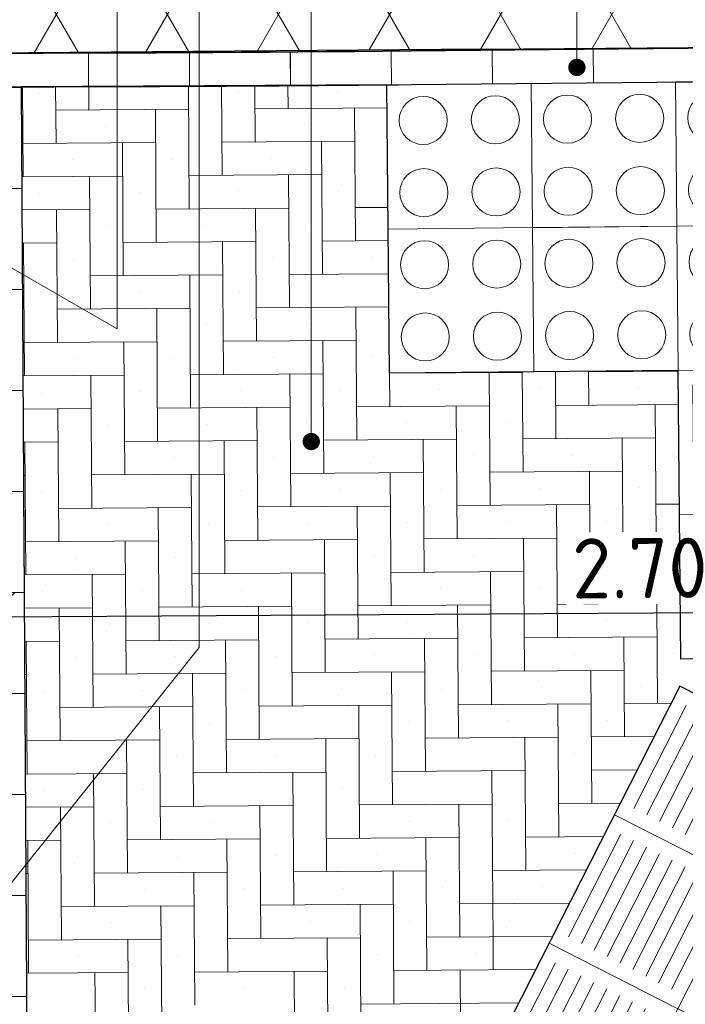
# Model space of a CAD drawing. Header units: metres. Extents: x -890 to 5635, y -951 to 6976.
# Tile 22 of 58: x 27.98 to 29.37, y 16.54 to 18.59. Entities that reach past the tile are written whole.
import ezdxf
from ezdxf import colors
from ezdxf.entities.mleader import LeaderData, LeaderLine
from ezdxf.math import Vec2, Vec3

# ---------------------------------------------------------------- set-up
doc = ezdxf.new("R2010")
doc.units = ezdxf.units.M
for name, color, linetype, lineweight in [('N-WE-VH-VERHARDING_ASFALT-A', 11, 'Continuous', 13), ('N-WE-VH-VERHARDING_ASFALT-G', 1, 'Continuous', 35), ('N-WE-VH-VERHARDING_BETONSTRAATSTEEN-A', 11, 'Continuous', 13), ('N-WE-VH-VERHARDING_STRAATBAKSTEEN-A', 11, 'Continuous', 13), ('N-WE-VH-VERHARDING_STRAATBAKSTEEN-V', 253, 'Continuous', 18), ('X-XX-AL-AANPIJLING-T18', 10, 'Continuous', 18)]:
    doc.layers.add(name, color=color, linetype=linetype, lineweight=lineweight)
doc.layers.add('N-WE-VH-VERKEERSTEGEL-S', color=7, linetype='Continuous', lineweight=9, transparency=0.5)
doc.layers.add('TL00_HULPLAAG', color=211, linetype='Continuous', plot=False)
doc.layers.add('TM00_MAATVOERING', color=1, linetype='Continuous')
doc.styles.add('NLCS-ISO', font='NLCS-ISO.ttf')
doc.styles.add('NLCS-ISO-M20-T50', font='NLCS-ISO.ttf', dxfattribs={"height": 0.1})
doc.dimstyles.new('NLCS RODOR-DIM-050', dxfattribs={"dimscale": 0.05, "dimtxt": 2.5, "dimasz": 2, "dimexe": 1.25, "dimexo": 0.625, "dimtad": 1, "dimzin": 1, "dimdsep": 46, "dimtxsty": 'NLCS-ISO', "dimblk": 'OBLIQUE', "dimcen": 0, "dimse1": 1, "dimse2": 1, "dimclrd": 256, "dimclre": 1, "dimclrt": 256, "dimadec": 0, "dimazin": 0, "dimtfac": 1, "dimtmove": 2, "dimatfit": 3, "dimfxl": 1, "dimtfill": 1, "dimtolj": 1, "dimtzin": 0, "dimlwd": -1, "dimlwe": -1, "dimarcsym": 0})

# ---------------------------------------------------------------- blocks, each defined once
blk = doc.blocks.new('SVH-VERKEERSTEGEL_300X300_NOPPENTEGEL')
for centre in [(-0.075, -0.075), (0.075, -0.075), (-0.075, -0.225), (0.075, -0.225)]:
    blk.add_circle(centre, 0.05)
blk.add_3dface([(-0.15, -0.3), (0.15, -0.3), (0.15, 0), (-0.15, 0)])
blk = doc.blocks.new('SVH-VERKEERSTEGEL_300X300_GELEIDETEGEL')
at = {"flags": 128}
for points in [[(0.12, -0.03), (-0.12, -0.03)], [(0.12, -0.06), (-0.12, -0.06)], [(0.12, -0.09), (-0.12, -0.09)], [(0.12, -0.12), (-0.12, -0.12)], [(0.12, -0.15), (-0.12, -0.15)], [(0.12, -0.18), (-0.12, -0.18)], [(0.12, -0.21), (-0.12, -0.21)], [(0.12, -0.24), (-0.12, -0.24)], [(0.12, -0.27), (-0.12, -0.27)]]:
    blk.add_lwpolyline(points, dxfattribs=at)
blk.add_3dface([(-0.15, -0.3), (0.15, -0.3), (0.15, 0), (-0.15, 0)])
blk = doc.blocks.new('_Oblique')
at = {"color": 0, "linetype": 'ByBlock', "lineweight": -2}
blk.add_line((-0.5, -0.5), (0.5, 0.5), dxfattribs=at)
blk = doc.blocks.new('*D33')
at = {"layer": 'Defpoints', "color": 0, "transparency": 16777216}
for p in [(30.623, 17.3635), (27.9231, 17.3475), (27.9231, 17.3475)]:
    blk.add_point(p, dxfattribs=at)
at = {"layer": 'TM00_MAATVOERING', "transparency": 16777216}
blk.add_line((30.623, 17.3635), (27.9231, 17.3475), dxfattribs=at)
at = {"layer": 'TM00_MAATVOERING', "transparency": 16777216, "xscale": 0.1, "yscale": 0.1, "zscale": 0.1}
for p, rotation in [((30.623, 17.3635), 0.3402002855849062), ((27.9231, 17.3475), 180.3402002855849)]:
    blk.add_blockref('_Oblique', p, dxfattribs=dict(at, rotation=rotation))
at = {"layer": 'TM00_MAATVOERING', "transparency": 16777216, "insert": (29.2725, 17.4493), "char_height": 0.125, "attachment_point": 5, "rotation": 0.3402, "style": 'NLCS-ISO', "bg_fill": 3, "box_fill_scale": 1.1, "bg_fill_color": 256, "bg_fill_true_color": 13158600, "bg_fill_transparency": 0}
blk.add_mtext('\\A1;2.70', dxfattribs=at)
blk = doc.blocks.new('_Dot')
at = {"color": 0, "linetype": 'ByBlock', "lineweight": -2}
blk.add_line((-0.5, 0), (-1, 0), dxfattribs=at)
at = {"color": 0, "linetype": 'ByBlock', "const_width": 0.5}
blk.add_lwpolyline([(-0.25, 0, 1), (0.25, 0, 1)], format="xyb", close=True, dxfattribs=at)

msp = doc.modelspace()

# ---------------------------------------------------------------- hatches: boundary and pattern name
at = {"layer": 'N-WE-VH-VERHARDING_ASFALT-A'}
h = msp.add_hatch(dxfattribs=at)
h.set_pattern_fill('AVH-ASFALT', color=256, scale=0.2, pattern_type=2)
h.set_pattern_definition([(60, (0, 2), (-0.1732051, 0.1), []), (120, (0, 2), (-0.1732051, -0.1), [])])
edge = h.paths.add_edge_path()
edge.add_line((26.9114, 18.5243), (26.9114, 19.5246))
edge.add_line((26.9114, 19.5246), (33.4011, 19.5246))
edge.add_line((33.4011, 19.5246), (33.4011, 18.5688))
edge.add_arc((14.7043, 1811.6616), 1793.1902, 270.4221574, 270.597411, ccw=False)
edge.add_line((27.9164, 18.52), (26.9114, 18.5243))

# ---------------------------------------------------------------- linework, layer by layer
at = {"layer": 'N-WE-VH-VERHARDING_ASFALT-G'}
msp.add_lwpolyline([(26.9114, 18.5243, 0.004715), (28.7974, 18.5246), (33.4011, 18.5688)], format="xyb", dxfattribs=at)
at = {"layer": 'N-WE-VH-VERHARDING_BETONSTRAATSTEEN-A'}
for points in [[(28.9665, 18.4562), (29.1765, 18.4585), (29.1757, 18.5285), (28.9658, 18.5262)], [(29.1765, 18.4582), (29.3865, 18.4605), (29.3857, 18.5305), (29.1757, 18.5282)], [(27.9165, 18.45), (28.1265, 18.4504), (28.1264, 18.5204), (27.9164, 18.52)], [(28.1265, 18.4504), (28.3365, 18.4512), (28.3362, 18.5212), (28.1262, 18.5204)], [(28.3365, 18.4512), (28.5465, 18.4525), (28.5461, 18.5225), (28.3361, 18.5212)], [(28.5465, 18.4525), (28.7565, 18.4542), (28.7559, 18.5242), (28.5459, 18.5225)], [(28.7565, 18.4542), (28.9665, 18.4564), (28.9658, 18.5264), (28.7558, 18.5242)], [(27.9878, 18.2387), (27.9865, 18.4487), (27.9165, 18.4483), (27.9178, 18.2383)], [(27.989, 18.0287), (27.9878, 18.2387), (27.9178, 18.2383), (27.919, 18.0283)], [(27.9903, 17.8187), (27.989, 18.0287), (27.919, 18.0283), (27.9203, 17.8183)], [(27.9915, 17.6088), (27.9903, 17.8187), (27.9203, 17.8183), (27.9215, 17.6083)], [(27.9928, 17.3988), (27.9915, 17.6088), (27.9215, 17.6083), (27.9228, 17.3983)], [(27.994, 17.1888), (27.9928, 17.3988), (27.9228, 17.3983), (27.924, 17.1883)], [(27.9953, 16.9788), (27.994, 17.1888), (27.924, 17.1883), (27.9253, 16.9783)], [(27.9965, 16.7688), (27.9953, 16.9788), (27.9253, 16.9783), (27.9265, 16.7683)], [(27.9978, 16.5588), (27.9965, 16.7688), (27.9265, 16.7683), (27.9278, 16.5584)], [(27.999, 16.3488), (27.9978, 16.5588), (27.9278, 16.5584), (27.929, 16.3484)]]:
    msp.add_lwpolyline(points, close=True, dxfattribs=at)
at = {"layer": 'N-WE-VH-VERHARDING_STRAATBAKSTEEN-A', "linetype": 'Continuous'}
for p, q in [((27.9891, 18.4501), (27.9904, 18.263)), ((28.0581, 18.4502), (28.0589, 18.3325)), ((28.1271, 18.4504), (28.1274, 18.4019)), ((28.3341, 18.4512), (28.3358, 18.1964)), ((28.4031, 18.4516), (28.4044, 18.2659)), ((28.4721, 18.452), (28.4729, 18.3353)), ((28.5411, 18.4525), (28.5414, 18.4048)), ((28.0237, 18.4357), (28.0237, 18.4357)), ((28.2307, 18.4372), (28.2307, 18.4372)), ((28.4377, 18.4386), (28.4377, 18.4386)), ((28.6446, 18.44), (28.6446, 18.44)), ((28.4724, 18.4043), (28.747, 18.4063)), ((28.6794, 18.4058), (28.6813, 18.1298)), ((28.0584, 18.4014), (28.3344, 18.4034)), ((28.2654, 18.4029), (28.2673, 18.1269)), ((28.1621, 18.3677), (28.1621, 18.3677)), ((28.3691, 18.3691), (28.3691, 18.3691)), ((28.5761, 18.3706), (28.5761, 18.3706)), ((27.9899, 18.332), (28.2659, 18.3339)), ((28.1969, 18.3334), (28.1988, 18.0574)), ((28.4039, 18.3349), (28.6799, 18.3368)), ((28.6109, 18.3363), (28.6128, 18.0603)), ((28.7146, 18.3025), (28.7146, 18.3025)), ((28.0936, 18.2982), (28.0936, 18.2982)), ((28.3006, 18.2996), (28.3006, 18.2996)), ((28.5076, 18.3011), (28.5076, 18.3011)), ((27.9876, 18.263), (28.1974, 18.2644)), ((28.1284, 18.2639), (28.1303, 17.9879)), ((28.3354, 18.2654), (28.6114, 18.2673)), ((28.5424, 18.2668), (28.5443, 17.9908)), ((28.0251, 18.2287), (28.0251, 18.2287)), ((28.2321, 18.2302), (28.2321, 18.2302)), ((28.4391, 18.2316), (28.4391, 18.2316)), ((28.6461, 18.233), (28.6461, 18.233)), ((28.6808, 18.1988), (28.749, 18.1993)), ((27.988, 18.194), (28.1288, 18.1949)), ((28.0598, 18.1945), (28.0618, 17.9185)), ((28.2668, 18.1959), (28.5428, 18.1978)), ((28.4738, 18.1973), (28.4758, 17.9214)), ((28.1636, 18.1607), (28.1636, 18.1607)), ((28.3706, 18.1621), (28.3706, 18.1621)), ((28.5776, 18.1636), (28.5776, 18.1636)), ((27.9885, 18.125), (28.0603, 18.1255)), ((27.9913, 18.125), (27.9933, 17.849)), ((28.1983, 18.1264), (28.4743, 18.1283)), ((28.4053, 18.1279), (28.4072, 17.8519)), ((28.6123, 18.1293), (28.7496, 18.1303)), ((28.0951, 18.0912), (28.0951, 18.0912)), ((28.3021, 18.0926), (28.3021, 18.0926)), ((28.5091, 18.0941), (28.5091, 18.0941)), ((28.7161, 18.0955), (28.7161, 18.0955)), ((27.9889, 18.056), (27.9918, 18.056)), ((28.1298, 18.0569), (28.4058, 18.0589)), ((28.3368, 18.0584), (28.3387, 17.7824)), ((28.5438, 18.0598), (28.7503, 18.0613)), ((28.0266, 18.0217), (28.0266, 18.0217)), ((28.2335, 18.0232), (28.2335, 18.0232)), ((28.4405, 18.0246), (28.4405, 18.0246)), ((28.6475, 18.0261), (28.6475, 18.0261)), ((28.0613, 17.9875), (28.3373, 17.9894)), ((28.2683, 17.9889), (28.2702, 17.7129)), ((28.4753, 17.9903), (28.7509, 17.9923)), ((28.6823, 17.9918), (28.6842, 17.7158)), ((28.165, 17.9537), (28.165, 17.9537)), ((28.372, 17.9551), (28.372, 17.9551)), ((28.579, 17.9566), (28.579, 17.9566)), ((27.9928, 17.918), (28.2688, 17.9199)), ((28.1998, 17.9194), (28.2017, 17.6434)), ((28.4068, 17.9209), (28.6828, 17.9228)), ((28.6138, 17.9223), (28.6157, 17.6463)), ((28.0965, 17.8842), (28.0965, 17.8842)), ((28.3035, 17.8856), (28.3035, 17.8856)), ((28.5105, 17.8871), (28.5105, 17.8871)), ((28.7175, 17.8885), (28.7175, 17.8885)), ((28.3382, 17.8514), (28.6142, 17.8533)), ((28.5452, 17.8528), (28.5472, 17.5768)), ((28.7522, 17.8543), (29.0282, 17.8562)), ((28.7522, 17.8543), (28.7527, 17.7853)), ((28.8212, 17.8549), (28.8212, 17.8548)), ((28.9592, 17.8557), (28.9612, 17.5797)), ((29.0282, 17.8569), (29.0297, 17.6492)), ((29.0972, 17.8576), (29.0982, 17.7187)), ((29.1662, 17.8572), (29.3522, 17.8585)), ((29.1662, 17.8582), (29.1667, 17.7882)), ((29.2352, 17.8589), (29.2352, 17.8577)), ((27.9901, 17.849), (28.2003, 17.8504)), ((28.1313, 17.8499), (28.1332, 17.574)), ((28.028, 17.8147), (28.028, 17.8147)), ((28.235, 17.8162), (28.235, 17.8162)), ((28.442, 17.8176), (28.442, 17.8176)), ((28.649, 17.8191), (28.649, 17.8191)), ((28.856, 17.8205), (28.856, 17.8205)), ((29.063, 17.8219), (29.063, 17.8219)), ((29.27, 17.8234), (29.27, 17.8234)), ((27.9905, 17.78), (28.1317, 17.7809)), ((28.0627, 17.7805), (28.0647, 17.5045)), ((28.2697, 17.7819), (28.5457, 17.7838)), ((28.4767, 17.7834), (28.4787, 17.5074)), ((28.6837, 17.7848), (28.9597, 17.7867)), ((28.8907, 17.7862), (28.8926, 17.5103)), ((29.0977, 17.7877), (29.3529, 17.7895)), ((29.3047, 17.7891), (29.3066, 17.5131)), ((28.5805, 17.7496), (28.5805, 17.7496)), ((28.7875, 17.751), (28.7875, 17.751)), ((28.9945, 17.7525), (28.9945, 17.7525)), ((29.2015, 17.7539), (29.2015, 17.7539)), ((28.1665, 17.7467), (28.1665, 17.7467)), ((28.3735, 17.7481), (28.3735, 17.7481)), ((27.9909, 17.711), (28.0632, 17.7115)), ((27.9942, 17.711), (27.9961, 17.435)), ((28.2012, 17.7124), (28.4772, 17.7144)), ((28.4082, 17.7139), (28.4101, 17.4379)), ((28.6152, 17.7153), (28.8912, 17.7172)), ((28.8222, 17.7168), (28.8241, 17.4408)), ((29.0292, 17.7182), (29.3052, 17.7201)), ((29.2362, 17.7197), (29.2381, 17.4437)), ((28.098, 17.6772), (28.098, 17.6772)), ((28.305, 17.6787), (28.305, 17.6787)), ((28.5119, 17.6801), (28.5119, 17.6801)), ((28.7189, 17.6815), (28.7189, 17.6815)), ((28.9259, 17.683), (28.9259, 17.683)), ((29.1329, 17.6844), (29.1329, 17.6844)), ((29.3399, 17.6859), (29.3399, 17.6859)), ((28.5467, 17.6458), (28.8227, 17.6478)), ((28.7537, 17.6473), (28.7556, 17.3713)), ((28.9607, 17.6487), (29.2367, 17.6507)), ((29.1677, 17.6502), (29.1696, 17.3742)), ((27.9913, 17.642), (27.9947, 17.642)), ((28.1327, 17.6429), (28.4087, 17.6449)), ((28.3397, 17.6444), (28.3416, 17.3684)), ((28.0294, 17.6077), (28.0294, 17.6077)), ((28.2364, 17.6092), (28.2364, 17.6092)), ((28.4434, 17.6106), (28.4434, 17.6106)), ((28.6504, 17.6121), (28.6504, 17.6121)), ((28.8574, 17.6135), (28.8574, 17.6135)), ((29.0644, 17.615), (29.0644, 17.615)), ((29.2714, 17.6164), (29.2714, 17.6164)), ((28.0642, 17.5735), (28.3402, 17.5754)), ((28.2712, 17.5749), (28.2731, 17.2989)), ((28.4782, 17.5764), (28.7542, 17.5783)), ((28.6852, 17.5778), (28.6871, 17.3018)), ((28.8922, 17.5793), (29.1682, 17.5812)), ((29.0992, 17.5807), (29.1011, 17.3047)), ((29.3062, 17.5821), (29.3549, 17.5825)), ((28.9959, 17.5455), (28.9959, 17.5455)), ((29.2029, 17.5469), (29.2029, 17.5469)), ((28.1679, 17.5397), (28.1679, 17.5397)), ((28.3749, 17.5411), (28.3749, 17.5411)), ((28.5819, 17.5426), (28.5819, 17.5426)), ((28.7889, 17.544), (28.7889, 17.544)), ((27.9957, 17.504), (28.2717, 17.5059)), ((28.2027, 17.5054), (28.2046, 17.2294)), ((28.4097, 17.5069), (28.6856, 17.5088)), ((28.6167, 17.5083), (28.6186, 17.2323)), ((28.8236, 17.5098), (29.0996, 17.5117)), ((29.0306, 17.5112), (29.0326, 17.2352)), ((29.2376, 17.5127), (29.3555, 17.5135)), ((28.0994, 17.4702), (28.0994, 17.4702)), ((28.3064, 17.4717), (28.3064, 17.4717)), ((28.5134, 17.4731), (28.5134, 17.4731)), ((28.7204, 17.4745), (28.7204, 17.4745)), ((28.9274, 17.476), (28.9274, 17.476)), ((29.1344, 17.4774), (29.1344, 17.4774)), ((29.3414, 17.4789), (29.3414, 17.4789)), ((28.7551, 17.4403), (29.0311, 17.4422)), ((29.1691, 17.4432), (29.3562, 17.4445)), ((27.9926, 17.435), (28.2031, 17.4364)), ((28.1341, 17.436), (28.1361, 17.16)), ((28.3411, 17.4374), (28.6171, 17.4393)), ((28.5481, 17.4388), (28.5501, 17.1629)), ((28.9621, 17.4417), (28.9641, 17.1657)), ((28.2379, 17.4022), (28.2379, 17.4022)), ((28.4449, 17.4036), (28.4449, 17.4036)), ((28.6519, 17.4051), (28.6519, 17.4051)), ((28.8589, 17.4065), (28.8589, 17.4065)), ((29.0659, 17.408), (29.0659, 17.408)), ((29.2729, 17.4094), (29.2729, 17.4094)), ((28.0309, 17.4007), (28.0309, 17.4007)), ((27.993, 17.366), (28.1346, 17.367)), ((28.0656, 17.3665), (28.0676, 17.0905)), ((28.2726, 17.3679), (28.5486, 17.3698)), ((28.4796, 17.3694), (28.4815, 17.0934)), ((28.6866, 17.3708), (28.9626, 17.3727)), ((28.8936, 17.3723), (28.8955, 17.0963)), ((29.1006, 17.3737), (29.3568, 17.3755)), ((29.3076, 17.3751), (29.309, 17.1682)), ((29.2043, 17.3399), (29.2043, 17.3399)), ((28.1694, 17.3327), (28.1694, 17.3327)), ((28.3764, 17.3341), (28.3764, 17.3341)), ((28.5834, 17.3356), (28.5834, 17.3356)), ((28.7904, 17.337), (28.7904, 17.337)), ((28.9973, 17.3385), (28.9973, 17.3385)), ((28.2041, 17.2984), (28.4801, 17.3004)), ((28.4111, 17.2999), (28.413, 17.0239)), ((28.6181, 17.3013), (28.8941, 17.3033)), ((28.8251, 17.3028), (28.827, 17.0268)), ((29.0321, 17.3042), (29.3081, 17.3061)), ((29.2391, 17.3057), (29.2405, 17.0987)), ((27.9934, 17.297), (28.0661, 17.2975)), ((27.9971, 17.297), (27.999, 17.021)), ((28.1008, 17.2632), (28.1008, 17.2632)), ((28.3078, 17.2647), (28.3078, 17.2647)), ((28.5148, 17.2661), (28.5148, 17.2661)), ((28.7218, 17.2676), (28.7218, 17.2676)), ((28.9288, 17.269), (28.9288, 17.269)), ((29.1358, 17.2704), (29.1358, 17.2704)), ((29.3428, 17.2719), (29.3428, 17.2719)), ((27.9938, 17.228), (27.9976, 17.228)), ((28.1356, 17.229), (28.4116, 17.2309)), ((28.3426, 17.2304), (28.3445, 16.9544)), ((28.5496, 17.2319), (28.8256, 17.2338)), ((28.7566, 17.2333), (28.7585, 16.9573)), ((28.9636, 17.2347), (29.2396, 17.2367)), ((29.1706, 17.2362), (29.1725, 16.9602)), ((28.4463, 17.1966), (28.4463, 17.1966)), ((28.6533, 17.1981), (28.6533, 17.1981)), ((28.8603, 17.1995), (28.8603, 17.1995)), ((29.0673, 17.201), (29.0673, 17.201)), ((29.2743, 17.2024), (29.2743, 17.2024)), ((28.0323, 17.1937), (28.0323, 17.1937)), ((28.2393, 17.1952), (28.2393, 17.1952)), ((28.0671, 17.1595), (28.3431, 17.1614)), ((28.2741, 17.1609), (28.276, 16.8849)), ((28.4811, 17.1624), (28.7571, 17.1643)), ((28.6881, 17.1638), (28.69, 16.8878)), ((28.8951, 17.1653), (29.171, 17.1672)), ((29.102, 17.1667), (29.104, 16.8907)), ((29.24, 17.1677), (29.3376, 17.1683)), ((28.1708, 17.1257), (28.1708, 17.1257)), ((28.3778, 17.1271), (28.3778, 17.1271)), ((28.5848, 17.1286), (28.5848, 17.1286)), ((28.7918, 17.13), (28.7918, 17.13)), ((28.9988, 17.1315), (28.9988, 17.1315)), ((29.2058, 17.1329), (29.2058, 17.1329)), ((28.4125, 17.0929), (28.6885, 17.0948)), ((28.6195, 17.0943), (28.6215, 16.8183)), ((28.8265, 17.0958), (29.1025, 17.0977)), ((29.0335, 17.0972), (29.0355, 16.8212)), ((29.1715, 17.0982), (29.3024, 17.0991)), ((27.9986, 17.09), (28.2745, 17.0919)), ((28.2056, 17.0914), (28.2075, 16.8155)), ((28.1023, 17.0562), (28.1023, 17.0562)), ((28.3093, 17.0577), (28.3093, 17.0577)), ((28.5163, 17.0591), (28.5163, 17.0591)), ((28.7233, 17.0606), (28.7233, 17.0606)), ((28.9303, 17.062), (28.9303, 17.062)), ((29.1373, 17.0634), (29.1373, 17.0634)), ((27.995, 17.021), (28.206, 17.0224)), ((28.137, 17.022), (28.139, 16.746)), ((28.344, 17.0234), (28.62, 17.0253)), ((28.551, 17.0249), (28.553, 16.7489)), ((28.758, 17.0263), (29.034, 17.0282)), ((28.965, 17.0277), (28.9669, 16.7518)), ((29.172, 17.0292), (29.2672, 17.0299)), ((28.8618, 16.9925), (28.8618, 16.9925)), ((29.0688, 16.994), (29.0688, 16.994)), ((28.0338, 16.9867), (28.0338, 16.9867)), ((28.2408, 16.9882), (28.2408, 16.9882)), ((28.4478, 16.9896), (28.4478, 16.9896)), ((28.6548, 16.9911), (28.6548, 16.9911)), ((27.9954, 16.952), (28.1375, 16.953)), ((28.0685, 16.9525), (28.0704, 16.6765)), ((28.2755, 16.9539), (28.5515, 16.9559)), ((28.4825, 16.9554), (28.4844, 16.6794)), ((28.6895, 16.9568), (28.9655, 16.9587)), ((28.8965, 16.9583), (28.8984, 16.6823)), ((29.1035, 16.9597), (29.232, 16.9606)), ((28.1723, 16.9187), (28.1723, 16.9187)), ((28.3793, 16.9202), (28.3793, 16.9202)), ((28.5862, 16.9216), (28.5862, 16.9216)), ((28.7932, 16.923), (28.7932, 16.923)), ((29.0002, 16.9245), (29.0002, 16.9245)), ((29.2072, 16.9259), (29.2072, 16.9259)), ((28.621, 16.8873), (28.897, 16.8893)), ((29.035, 16.8902), (29.1968, 16.8914)), ((27.9958, 16.883), (28.069, 16.8835)), ((28, 16.883), (28.0019, 16.607)), ((28.207, 16.8844), (28.483, 16.8864)), ((28.414, 16.8859), (28.4159, 16.6099)), ((28.828, 16.8888), (28.8299, 16.6128)), ((28.1037, 16.8492), (28.1037, 16.8492)), ((28.3107, 16.8507), (28.3107, 16.8507)), ((28.5177, 16.8521), (28.5177, 16.8521)), ((28.7247, 16.8536), (28.7247, 16.8536)), ((28.9317, 16.855), (28.9317, 16.855)), ((29.1387, 16.8565), (29.1387, 16.8565)), ((27.9962, 16.814), (28.0005, 16.814)), ((28.1385, 16.815), (28.4145, 16.8169)), ((28.3455, 16.8164), (28.3474, 16.5404)), ((28.5525, 16.8179), (28.8285, 16.8198)), ((28.7595, 16.8193), (28.7614, 16.5433)), ((28.9665, 16.8208), (29.1616, 16.8221)), ((29.0702, 16.787), (29.0702, 16.787)), ((28.0352, 16.7797), (28.0352, 16.7797)), ((28.2422, 16.7812), (28.2422, 16.7812)), ((28.4492, 16.7826), (28.4492, 16.7826)), ((28.6562, 16.7841), (28.6562, 16.7841)), ((28.8632, 16.7855), (28.8632, 16.7855)), ((28.07, 16.7455), (28.346, 16.7474)), ((28.277, 16.7469), (28.2789, 16.4709)), ((28.484, 16.7484), (28.7599, 16.7503)), ((28.6909, 16.7498), (28.6929, 16.4738)), ((28.8979, 16.7513), (29.1265, 16.7529)), ((28.1737, 16.7117), (28.1737, 16.7117)), ((28.3807, 16.7132), (28.3807, 16.7132)), ((28.5877, 16.7146), (28.5877, 16.7146)), ((28.7947, 16.716), (28.7947, 16.716)), ((29.0017, 16.7175), (29.0017, 16.7175)), ((28.0014, 16.676), (28.2774, 16.6779)), ((28.2084, 16.6775), (28.2104, 16.4015)), ((28.4154, 16.6789), (28.6914, 16.6808)), ((28.6224, 16.6803), (28.6244, 16.4044)), ((28.8294, 16.6818), (29.0913, 16.6836)), ((28.9674, 16.6828), (28.9679, 16.6138)), ((28.3122, 16.6437), (28.3122, 16.6437)), ((28.5192, 16.6451), (28.5192, 16.6451)), ((28.7262, 16.6466), (28.7262, 16.6466)), ((28.9332, 16.648), (28.9332, 16.648)), ((28.1052, 16.6422), (28.1052, 16.6422)), ((27.9975, 16.607), (28.2089, 16.6085)), ((28.1399, 16.608), (28.1419, 16.332)), ((28.3469, 16.6094), (28.6229, 16.6113)), ((28.5539, 16.6109), (28.5558, 16.3349)), ((28.7609, 16.6123), (29.0561, 16.6144)), ((28.8989, 16.6133), (28.8999, 16.4753)), ((28.0367, 16.5728), (28.0367, 16.5728)), ((28.2437, 16.5742), (28.2437, 16.5742)), ((28.4507, 16.5756), (28.4507, 16.5756)), ((28.6577, 16.5771), (28.6577, 16.5771)), ((28.8646, 16.5785), (28.8646, 16.5785)), ((28.6924, 16.5428), (29.0209, 16.5451))]:
    msp.add_line(p, q, dxfattribs=at)
at = {"layer": 'N-WE-VH-VERHARDING_STRAATBAKSTEEN-A', "ltscale": 0.1, "flags": 128}
msp.add_lwpolyline([(27.9865, 18.4501, 0.002027), (28.7981, 18.4546), (30.5464, 18.4714)], format="xyb", dxfattribs=at)
msp.add_lwpolyline([(28.0114, 14.2636), (27.9865, 18.4501)], dxfattribs=at)
at = {"layer": 'N-WE-VH-VERHARDING_STRAATBAKSTEEN-A', "flags": 128}
msp.add_lwpolyline([(28.9669, 16.7518), (28.9674, 16.6828)], dxfattribs=at)
at = {"layer": 'N-WE-VH-VERHARDING_STRAATBAKSTEEN-V', "flags": 128}
msp.add_lwpolyline([(27.9414, 14.2626), (27.9161, 18.52, 0.002203), (28.7974, 18.5246), (30.616, 18.5421), (30.63, 16.185, -0.414206), (28.7413, 14.2737)], format="xyb", close=True, dxfattribs=at)
at = {"layer": 'TL00_HULPLAAG', "flags": 128}
msp.add_lwpolyline([(26.9114, 18.5243), (26.9114, 19.5246), (33.4011, 19.5246), (33.4011, 18.5688, -0.000765), (27.9164, 18.52)], format="xyb", close=True, dxfattribs=at)
at = {"layer": 'TL00_HULPLAAG', "ltscale": 0.1, "flags": 128}
msp.add_lwpolyline([(27.9165, 18.45, 0.002202), (28.7981, 18.4546), (30.5464, 18.4714)], format="xyb", dxfattribs=at)
at = {"layer": 'TL00_HULPLAAG', "flags": 128}
msp.add_lwpolyline([(29.3557, 17.204), (28.6762, 15.8668), (29.2111, 15.595), (29.8906, 16.9322)], close=True, dxfattribs=at)

# ---------------------------------------------------------------- block references
at = {"layer": 'N-WE-VH-VERKEERSTEGEL-S'}
for name, p, rotation in [('SVH-VERKEERSTEGEL_300X300_NOPPENTEGEL', (28.8965, 18.4557), 0.5458080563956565), ('SVH-VERKEERSTEGEL_300X300_NOPPENTEGEL', (29.1965, 18.4585), 0.5458080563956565), ('SVH-VERKEERSTEGEL_300X300_NOPPENTEGEL', (29.4965, 18.4614), 0.5458080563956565), ('SVH-VERKEERSTEGEL_300X300_NOPPENTEGEL', (29.1994, 18.1586), 0.5458080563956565), ('SVH-VERKEERSTEGEL_300X300_NOPPENTEGEL', (29.4993, 18.1614), 0.5458080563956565), ('SVH-VERKEERSTEGEL_300X300_NOPPENTEGEL', (28.8994, 18.1557), 0.5458080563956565), ('SVH-VERKEERSTEGEL_300X300_GELEIDETEGEL', (29.3536, 17.71), 90.54580805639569), ('SVH-VERKEERSTEGEL_300X300_GELEIDETEGEL', (29.3565, 17.41), 90.54580805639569), ('SVH-VERKEERSTEGEL_300X300_GELEIDETEGEL', (29.2878, 17.0703), 63.06090368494), ('SVH-VERKEERSTEGEL_300X300_GELEIDETEGEL', (29.1519, 16.8029), 63.06090368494), ('SVH-VERKEERSTEGEL_300X300_GELEIDETEGEL', (29.4193, 16.667), 63.06090368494), ('SVH-VERKEERSTEGEL_300X300_GELEIDETEGEL', (29.0159, 16.5354), 63.06090368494)]:
    msp.add_blockref(name, p, dxfattribs=dict(at, rotation=rotation))

# ---------------------------------------------------------------- leaders
at = {"layer": 'X-XX-AL-AANPIJLING-T18'}
ml = msp.add_multileader_mtext('Standard', dxfattribs=at)
ml.set_content('straatbakstenen, dikformaat, elleboogverband, type: Aurora', color=2, style='NLCS-ISO-M20-T50')
ml.set_leader_properties(color=256, linetype='ByLayer', lineweight=-1)
ml.set_arrow_properties(name='DOT')
ml.build(insert=Vec2(0, 0))
ml.multileader.update_dxf_attribs({"text_left_attachment_type": 3, "text_right_attachment_type": 5, "dogleg_length": 0.036, "arrow_head_size": 0.036})
ctx = ml.context
ctx.base_point, ctx.char_height, ctx.arrow_head_size, ctx.landing_gap_size, ctx.plane_origin, ctx.plane_x_axis, ctx.plane_y_axis = Vec3(28.5895, 20.0606), 0.09, 0.036, 0.045, Vec3(28.5895, 17.7124), Vec3(0, 1), Vec3(-1, 0)
ctx.left_attachment, ctx.right_attachment = 3, 5
notes = []
notes.append((ctx, [(0, (1, 1, 0), (28.5895, 20.0246), (0, 1), 0.036, [(0, [(28.5895, 17.7124)], 0, [])])]))
ctx.mtext.insert, ctx.mtext.text_direction, ctx.mtext.rotation, ctx.mtext.flow_direction = Vec3(28.531, 20.1056), Vec3(0, 1), 1.570796, 5
ml = msp.add_multileader_mtext('Standard', dxfattribs=at)
ml.set_content('enkele strek, straatbakstenen, dikformaat, type: Aurora', color=2, style='NLCS-ISO-M20-T50')
ml.set_leader_properties(color=256, linetype='ByLayer', lineweight=-1)
ml.set_arrow_properties(name='DOT')
ml.build(insert=Vec2(0, 0))
ml.multileader.update_dxf_attribs({"text_left_attachment_type": 3, "text_right_attachment_type": 5, "dogleg_length": 0.036, "arrow_head_size": 0.036})
ctx = ml.context
ctx.base_point, ctx.char_height, ctx.arrow_head_size, ctx.landing_gap_size, ctx.plane_origin, ctx.plane_x_axis, ctx.plane_y_axis = Vec3(29.1418, 20.0606), 0.09, 0.036, 0.045, Vec3(29.1418, 18.4903), Vec3(0, 1), Vec3(-1, 0)
ctx.left_attachment, ctx.right_attachment = 3, 5
notes.append((ctx, [(0, (1, 1, 0), (29.1418, 20.0246), (0, 1), 0.036, [(0, [(29.1418, 18.4903)], 0, [])])]))
ctx.mtext.insert, ctx.mtext.text_direction, ctx.mtext.rotation, ctx.mtext.flow_direction = Vec3(29.0833, 20.1056), Vec3(0, 1), 1.570796, 5
ml = msp.add_multileader_mtext('Standard', dxfattribs=at)
ml.set_content('zaagstuk', color=2, style='NLCS-ISO-M20-T50')
ml.set_leader_properties(color=256, linetype='ByLayer', lineweight=-1)
ml.set_arrow_properties(name='DOT')
ml.build(insert=Vec2(0, 0))
ml.multileader.update_dxf_attribs({"text_left_attachment_type": 3, "text_right_attachment_type": 5, "dogleg_length": 0.036, "arrow_head_size": 0.036})
ctx = ml.context
ctx.base_point, ctx.char_height, ctx.arrow_head_size, ctx.landing_gap_size, ctx.plane_origin, ctx.plane_x_axis, ctx.plane_y_axis = Vec3(28.1859, 20.0606), 0.09, 0.036, 0.045, Vec3(28.4386, 17.8956), Vec3(0, 1), Vec3(-1, 0)
ctx.left_attachment, ctx.right_attachment = 3, 5
notes.append((ctx, [(0, (1, 1, 0), (28.1859, 17.9466), (0, 1), 2.1139, [(1, [(27.8722, 17.563), (27.8708, 18.1285)], 0, [])])]))
ctx.mtext.insert, ctx.mtext.text_direction, ctx.mtext.rotation, ctx.mtext.flow_direction = Vec3(28.1274, 20.1056), Vec3(0, 1), 1.570796, 5
for ctx, leaders in notes:
    for number, flags, end, landing, length, lines in leaders:
        leader = LeaderData()
        leader.index, (leader.has_last_leader_line, leader.has_dogleg_vector, leader.attachment_direction) = number, flags
        leader.last_leader_point, leader.dogleg_vector, leader.dogleg_length = Vec3(end), Vec3(landing), length
        for number, points, colour, breaks in lines:
            line = LeaderLine()
            line.index, line.vertices, line.color, line.breaks = number, Vec3.list(points), colors.encode_raw_color(colour), breaks
            leader.lines.append(line)
        ctx.leaders.append(leader)

# ---------------------------------------------------------------- next in the draw order: dimensions: what is measured, and where the dimension line sits
at = {"layer": 'TM00_MAATVOERING'}
dim = msp.add_aligned_dim(p1=(30.623, 17.3635), p2=(27.9231, 17.3475), distance=0, dimstyle='NLCS RODOR-DIM-050', dxfattribs=at)
dim.commit()
dim.dimension.update_dxf_attribs({"geometry": '*D33', "text_midpoint": (29.2725, 17.4493)})

# ---------------------------------------------------------------- next in the draw order: linework, layer by layer
msp.add_circle((74.4072, 12.7269), 964.0442)
at = {"layer": 'TL00_HULPLAAG', "flags": 128}
msp.add_lwpolyline([(28.7465, 18.4543), (27.9865, 18.4501), (28.0074, 14.9336), (28.6052, 14.9393), (28.5995, 15.5393), (29.1995, 15.545), (29.2052, 14.945), (29.8052, 14.9507), (29.8076, 14.6946, 0.241303), (30.56, 16.1846), (30.55, 17.8714), (29.9522, 17.8657), (29.9579, 17.2657), (29.3579, 17.26), (29.3522, 17.86), (28.7522, 17.8543)], format="xyb", close=True, dxfattribs=at)

# ---------------------------------------------------------------- next in the draw order: leaders
at = {"layer": 'X-XX-AL-AANPIJLING-T18'}
ml = msp.add_multileader_mtext('Standard', dxfattribs=at)
ml.set_content('opsluitband 100x200 mm, kleur: grijs', color=2, style='NLCS-ISO-M20-T50')
ml.set_leader_properties(color=256, linetype='ByLayer', lineweight=-1)
ml.set_arrow_properties(name='DOT')
ml.build(insert=Vec2(0, 0))
ml.multileader.update_dxf_attribs({"text_left_attachment_type": 3, "text_right_attachment_type": 5, "dogleg_length": 0.036, "arrow_head_size": 0.036})
ctx = ml.context
ctx.base_point, ctx.char_height, ctx.arrow_head_size, ctx.landing_gap_size, ctx.plane_origin, ctx.plane_x_axis, ctx.plane_y_axis = Vec3(28.3563, 20.0606), 0.09, 0.036, 0.045, Vec3(28.6091, 17.2334), Vec3(0, 1), Vec3(-1, 0)
ctx.left_attachment, ctx.right_attachment = 3, 5
notes = []
notes.append((ctx, [(0, (1, 1, 0), (28.3563, 17.2845), (0, 1), 2.7761, [(0, [(27.8787, 16.6853)], 0, [])])]))
ctx.mtext.insert, ctx.mtext.text_direction, ctx.mtext.rotation, ctx.mtext.flow_direction = Vec3(28.2978, 20.1056), Vec3(0, 1), 1.570796, 5
for ctx, leaders in notes:
    for number, flags, end, landing, length, lines in leaders:
        leader = LeaderData()
        leader.index, (leader.has_last_leader_line, leader.has_dogleg_vector, leader.attachment_direction) = number, flags
        leader.last_leader_point, leader.dogleg_vector, leader.dogleg_length = Vec3(end), Vec3(landing), length
        for number, points, colour, breaks in lines:
            line = LeaderLine()
            line.index, line.vertices, line.color, line.breaks = number, Vec3.list(points), colors.encode_raw_color(colour), breaks
            leader.lines.append(line)
        ctx.leaders.append(leader)

doc.saveas('drawing.dxf')
